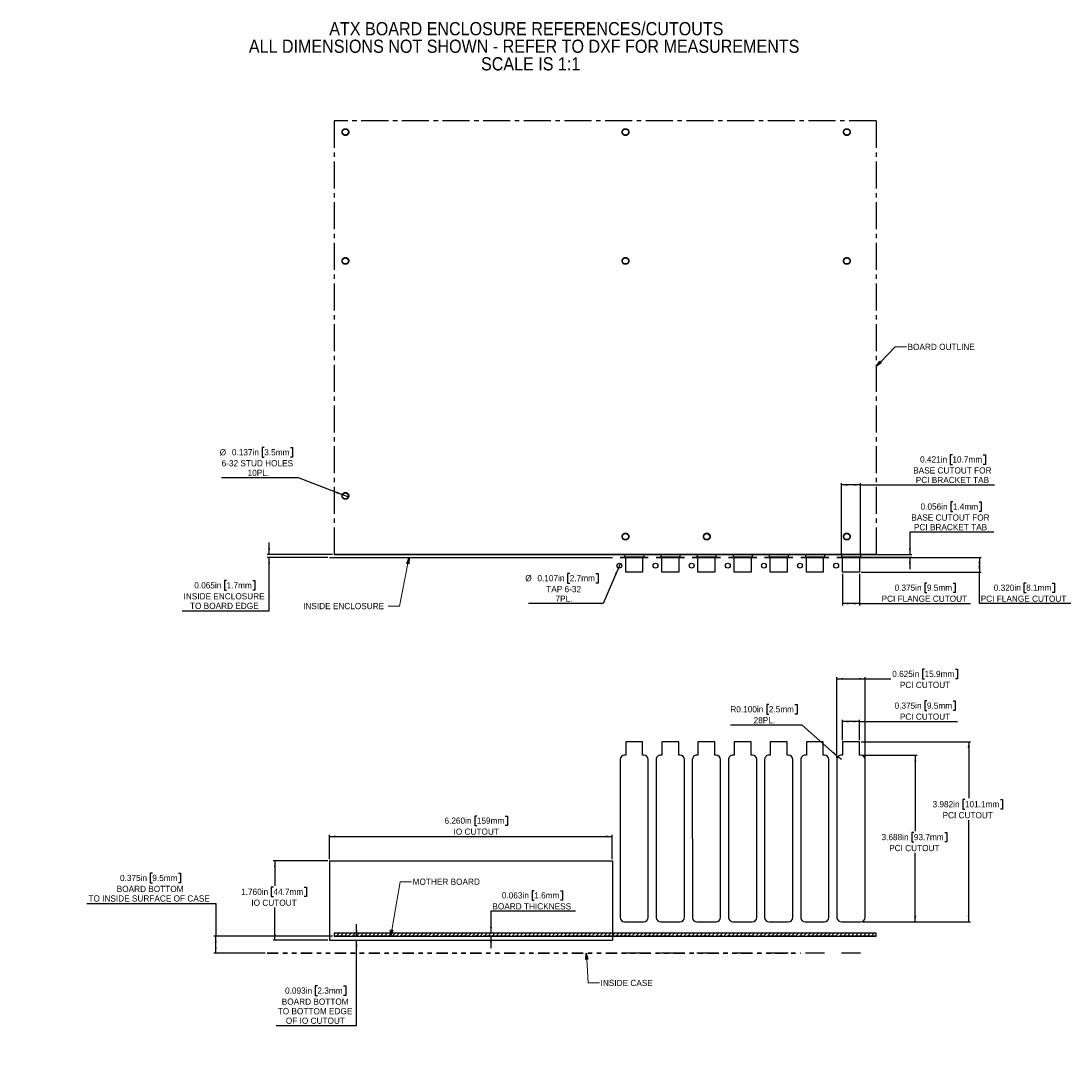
# Model space of a CAD drawing. Header units: inches. Extents: x 0 to 23.2, y 0 to 23.1.
import ezdxf

# ---------------------------------------------------------------- set-up
doc = ezdxf.new("R2010")
doc.units = ezdxf.units.IN
doc.header["$MEASUREMENT"] = 0
for name, pattern in [('SLD-Center', [0.75, 0.6, -0.05, 0.05, -0.05]), ('SLD-Phantom', [0.5, 0.25, -0.05, 0.05, -0.05, 0.05, -0.05]), ('SLD-Solid', [0])]:
    doc.linetypes.add(name, pattern=pattern)
doc.layers.add('LAYER0', color=179, linetype='SLD-Solid', lineweight=35)
doc.layers.add('SLD-0', color=179, linetype='SLD-Solid')
doc.styles.add('SLDTEXTSTYLE0', font='GOTHIC.TTF', dxfattribs={"width": 0.913})
doc.styles.add('SLDTEXTSTYLE1', font='ARIAL.TTF', dxfattribs={"width": 0.948})
doc.dimstyles.new('SLDDIMSTYLE0', dxfattribs={"dimtxt": 0.137795, "dimasz": 0.083333, "dimexe": 0, "dimexo": 0.0625, "dimgap": 0.034449, "dimtad": 0, "dimtih": 1, "dimtoh": 1, "dimdec": 3, "dimrnd": 1e-09, "dimzin": 12, "dimdsep": 46, "dimtxsty": 'SLDTEXTSTYLE1', "dimblk1": 'NONE', "dimblk2": 'NONE', "dimsah": 1, "dimcen": 0.09, "dimadec": 0, "dimazin": 3, "dimtfac": 1, "dimtdec": 3, "dimtofl": 0, "dimtmove": 0, "dimatfit": 3, "dimldrblk": 'NONE', "dimfxl": 1, "dimfrac": 2, "dimtolj": 1, "dimtzin": 12, "dimarcsym": 0})
doc.dimstyles.new('SLDDIMSTYLE1', dxfattribs={"dimtxt": 0.137795, "dimasz": 0.083333, "dimexe": 0, "dimexo": 0.0625, "dimgap": 0.034449, "dimtad": 0, "dimtih": 1, "dimtoh": 1, "dimdec": 3, "dimrnd": 1e-09, "dimzin": 12, "dimdsep": 46, "dimtxsty": 'SLDTEXTSTYLE1', "dimblk1": 'NONE', "dimblk2": 'NONE', "dimsah": 1, "dimcen": 0, "dimadec": 0, "dimazin": 3, "dimtfac": 1, "dimtdec": 3, "dimtmove": 0, "dimatfit": 3, "dimldrblk": 'NONE', "dimfxl": 1, "dimfrac": 2, "dimtolj": 1, "dimtzin": 12, "dimarcsym": 0})
doc.dimstyles.new('SLDDIMSTYLE2', dxfattribs={"dimtxt": 0.137795, "dimasz": 0.083333, "dimexe": 0, "dimexo": 0.0625, "dimgap": 0.034449, "dimtad": 0, "dimtih": 1, "dimtoh": 1, "dimdec": 3, "dimrnd": 1e-09, "dimzin": 4, "dimdsep": 46, "dimtxsty": 'SLDTEXTSTYLE1', "dimblk1": 'NONE', "dimblk2": 'NONE', "dimsah": 1, "dimcen": 0.09, "dimadec": 0, "dimazin": 1, "dimtfac": 1, "dimtdec": 3, "dimtofl": 0, "dimtmove": 0, "dimatfit": 3, "dimldrblk": 'NONE', "dimfxl": 1, "dimfrac": 2, "dimtolj": 1, "dimtzin": 12, "dimarcsym": 0})
doc.dimstyles.new('SLDDIMSTYLE3', dxfattribs={"dimtxt": 0.137795, "dimasz": 0.083333, "dimexe": 0, "dimexo": 0.0625, "dimgap": 0.034449, "dimtad": 0, "dimtih": 1, "dimtoh": 1, "dimdec": 3, "dimrnd": 1e-09, "dimzin": 4, "dimdsep": 46, "dimtxsty": 'SLDTEXTSTYLE1', "dimblk1": 'NONE', "dimblk2": 'NONE', "dimsah": 1, "dimcen": 0, "dimadec": 0, "dimazin": 1, "dimtfac": 1, "dimtdec": 3, "dimtofl": 0, "dimtmove": 0, "dimatfit": 3, "dimldrblk": 'NONE', "dimfxl": 1, "dimfrac": 2, "dimtolj": 1, "dimtzin": 12, "dimarcsym": 0})

# ---------------------------------------------------------------- blocks, each defined once
blk = doc.blocks.new('SW_NOTE_0_1')
at = {"layer": 'SLD-0', "color": 0, "insert": (4.311, 0.373), "char_height": 0.29167, "attachment_point": 2, "style": 'SLDTEXTSTYLE0'}
blk.add_mtext('ATX BOARD ENCLOSURE REFERENCES/CUTOUTS', dxfattribs=at)
blk = doc.blocks.new('SW_NOTE_0_2')
at = {"layer": 'SLD-0', "color": 0, "insert": (6.079, 0.373), "char_height": 0.29167, "attachment_point": 2, "style": 'SLDTEXTSTYLE0'}
blk.add_mtext('ALL DIMENSIONS NOT SHOWN - REFER TO DXF FOR MEASUREMENTS', dxfattribs=at)
blk = doc.blocks.new('SW_NOTE_0_3')
at = {"layer": 'SLD-0', "color": 0, "insert": (1.089, 0.373), "char_height": 0.29167, "attachment_point": 2, "style": 'SLDTEXTSTYLE0'}
blk.add_mtext('SCALE IS 1:1', dxfattribs=at)
blk = doc.blocks.new('SW_NOTE_0')
at = {"layer": 'SLD-0', "color": 7}
for name, p in [('SW_NOTE_0_1', (-0.069, -0.005)), ('SW_NOTE_0_2', (-1.886, -0.393)), ('SW_NOTE_0_3', (3.249, -0.782))]:
    blk.add_blockref(name, p, dxfattribs=at)
blk = doc.blocks.new('SW_HATCH_0')
at = {"color": 0, "linetype": 'SLD-Solid', "lineweight": 18}
for p, q in [((0, 0), (-0.025, -0.025)), ((0.088, 0), (0.026, -0.062)), ((0.177, 0), (0.114, -0.062)), ((0.265, 0), (0.203, -0.062)), ((0.354, 0), (0.291, -0.062)), ((0.442, 0), (0.379, -0.062)), ((0.53, 0), (0.468, -0.062)), ((0.619, 0), (0.556, -0.062)), ((0.707, 0), (0.645, -0.062)), ((0.795, 0), (0.733, -0.062)), ((0.884, 0), (0.821, -0.062)), ((0.972, 0), (0.91, -0.062)), ((1.061, 0), (0.998, -0.062)), ((1.149, 0), (1.087, -0.062)), ((1.237, 0), (1.175, -0.062)), ((1.326, 0), (1.263, -0.062)), ((1.414, 0), (1.352, -0.062)), ((1.503, 0), (1.44, -0.062)), ((1.591, 0), (1.528, -0.062)), ((1.679, 0), (1.617, -0.062)), ((1.768, 0), (1.705, -0.062)), ((1.856, 0), (1.794, -0.062)), ((1.945, 0), (1.882, -0.062)), ((2.033, 0), (1.97, -0.062)), ((2.121, 0), (2.059, -0.062)), ((2.21, 0), (2.147, -0.062)), ((2.298, 0), (2.236, -0.062)), ((2.386, 0), (2.324, -0.062)), ((2.475, 0), (2.412, -0.062)), ((2.563, 0), (2.501, -0.062)), ((2.652, 0), (2.589, -0.062)), ((2.74, 0), (2.678, -0.062)), ((2.828, 0), (2.766, -0.062)), ((2.917, 0), (2.854, -0.062)), ((3.005, 0), (2.943, -0.062)), ((3.094, 0), (3.031, -0.062)), ((3.182, 0), (3.119, -0.062)), ((3.27, 0), (3.208, -0.062)), ((3.359, 0), (3.296, -0.062)), ((3.447, 0), (3.385, -0.062)), ((3.536, 0), (3.473, -0.062)), ((3.624, 0), (3.561, -0.062)), ((3.712, 0), (3.65, -0.062)), ((3.801, 0), (3.738, -0.062)), ((3.889, 0), (3.827, -0.062)), ((3.977, 0), (3.915, -0.062)), ((4.066, 0), (4.003, -0.062)), ((4.154, 0), (4.092, -0.062)), ((4.243, 0), (4.18, -0.062)), ((4.331, 0), (4.269, -0.062)), ((4.419, 0), (4.357, -0.062)), ((4.508, 0), (4.445, -0.062)), ((4.596, 0), (4.534, -0.062)), ((4.685, 0), (4.622, -0.062)), ((4.773, 0), (4.71, -0.062)), ((4.861, 0), (4.799, -0.062)), ((4.95, 0), (4.887, -0.062)), ((5.038, 0), (4.976, -0.062)), ((5.127, 0), (5.064, -0.062)), ((5.215, 0), (5.152, -0.062)), ((5.303, 0), (5.241, -0.062)), ((5.392, 0), (5.329, -0.062)), ((5.48, 0), (5.418, -0.062)), ((5.568, 0), (5.506, -0.062)), ((5.657, 0), (5.594, -0.062)), ((5.745, 0), (5.683, -0.062)), ((5.834, 0), (5.771, -0.062)), ((5.922, 0), (5.86, -0.062)), ((6.01, 0), (5.948, -0.062)), ((6.099, 0), (6.036, -0.062)), ((6.187, 0), (6.125, -0.062)), ((6.275, 0), (6.213, -0.062)), ((6.364, 0), (6.301, -0.062)), ((6.452, 0), (6.39, -0.062)), ((6.541, 0), (6.478, -0.062)), ((6.629, 0), (6.567, -0.062)), ((6.717, 0), (6.655, -0.062)), ((6.806, 0), (6.743, -0.062)), ((6.894, 0), (6.832, -0.062)), ((6.983, 0), (6.92, -0.062)), ((7.071, 0), (7.009, -0.062)), ((7.159, 0), (7.097, -0.062)), ((7.248, 0), (7.185, -0.062)), ((7.336, 0), (7.274, -0.062)), ((7.425, 0), (7.362, -0.062)), ((7.513, 0), (7.451, -0.062)), ((7.601, 0), (7.539, -0.062)), ((7.69, 0), (7.627, -0.062)), ((7.778, 0), (7.716, -0.062)), ((7.866, 0), (7.804, -0.062)), ((7.955, 0), (7.892, -0.062)), ((8.043, 0), (7.981, -0.062)), ((8.132, 0), (8.069, -0.062)), ((8.22, 0), (8.158, -0.062)), ((8.308, 0), (8.246, -0.062)), ((8.397, 0), (8.334, -0.062)), ((8.485, 0), (8.423, -0.062)), ((8.574, 0), (8.511, -0.062)), ((8.662, 0), (8.6, -0.062)), ((8.75, 0), (8.688, -0.062)), ((8.839, 0), (8.776, -0.062)), ((8.927, 0), (8.865, -0.062)), ((9.016, 0), (8.953, -0.062)), ((9.104, 0), (9.041, -0.062)), ((9.192, 0), (9.13, -0.062)), ((9.281, 0), (9.218, -0.062)), ((9.369, 0), (9.307, -0.062)), ((9.457, 0), (9.395, -0.062)), ((9.546, 0), (9.483, -0.062)), ((9.634, 0), (9.572, -0.062)), ((9.723, 0), (9.66, -0.062)), ((9.811, 0), (9.749, -0.062)), ((9.899, 0), (9.837, -0.062)), ((9.988, 0), (9.925, -0.062)), ((10.076, 0), (10.014, -0.062)), ((10.165, 0), (10.102, -0.062)), ((10.253, 0), (10.191, -0.062)), ((10.341, 0), (10.279, -0.062)), ((10.43, 0), (10.367, -0.062)), ((10.518, 0), (10.456, -0.062)), ((10.607, 0), (10.544, -0.062)), ((10.695, 0), (10.632, -0.062)), ((10.783, 0), (10.721, -0.062)), ((10.872, 0), (10.809, -0.062)), ((10.96, 0), (10.898, -0.062)), ((11.048, 0), (10.986, -0.062)), ((11.137, 0), (11.074, -0.062)), ((11.225, 0), (11.163, -0.062)), ((11.314, 0), (11.251, -0.062)), ((11.402, 0), (11.34, -0.062)), ((11.49, 0), (11.428, -0.062)), ((11.579, 0), (11.516, -0.062)), ((11.667, 0), (11.605, -0.062)), ((11.756, 0), (11.693, -0.062)), ((11.844, 0), (11.782, -0.062)), ((11.932, 0), (11.87, -0.062)), ((11.975, -0.046), (11.958, -0.062))]:
    blk.add_line(p, q, dxfattribs=at)
blk = doc.blocks.new('_D')
at = {"layer": 'SLD-0', "color": 7}
for p, q in [((5.493, 11.272), (5.493, 11.537)), ((6.893, 11.272), (5.453, 11.272)), ((6.792, 11.207), (5.453, 11.207)), ((5.493, 10.03), (5.493, 11.207)), ((4.551, 10.696), (4.504, 10.696)), ((4.504, 10.696), (4.504, 10.484)), ((5.13, 10.696), (5.177, 10.696)), ((5.177, 10.696), (5.177, 10.484)), ((4.504, 10.484), (4.551, 10.484)), ((5.177, 10.484), (5.13, 10.484)), ((3.568, 10.03), (5.493, 10.03))]:
    blk.add_line(p, q, dxfattribs=at)
for points in [[(5.493, 11.272), (5.514, 11.41), (5.471, 11.41)], [(5.493, 11.207), (5.471, 11.07), (5.514, 11.07)]]:
    blk.add_solid(points, dxfattribs=at)
at = {"layer": 'SLD-0', "color": 7, "char_height": 0.1378, "attachment_point": 1, "style": 'SLDTEXTSTYLE1'}
for s, insert in [('0.065in', (3.836, 10.662)), ('1.7mm', (4.551, 10.662)), ('INSIDE ENCLOSURE', (3.599, 10.419)), ('TO BOARD EDGE', (3.741, 10.207))]:
    blk.add_mtext(s, dxfattribs=dict(at, insert=insert))
blk = doc.blocks.new('_None')
blk = doc.blocks.new('_D_1')
at = {"layer": 'SLD-0', "color": 7}
for p, q in [((5.385, 13.64), (5.337, 13.64)), ((5.337, 13.64), (5.337, 13.428)), ((5.963, 13.64), (6.011, 13.64)), ((6.011, 13.64), (6.011, 13.428)), ((5.337, 13.428), (5.385, 13.428)), ((6.011, 13.428), (5.963, 13.428)), ((6.146, 12.974), (4.442, 12.974)), ((7.118, 12.597), (6.146, 12.974)), ((7.246, 12.548), (7.118, 12.597))]:
    blk.add_line(p, q, dxfattribs=at)
blk.add_solid([(7.118, 12.597), (6.998, 12.667), (6.982, 12.627)], dxfattribs=at)
at = {"layer": 'SLD-0', "color": 7, "char_height": 0.1378, "attachment_point": 1, "style": 'SLDTEXTSTYLE1'}
for s, insert in [('%%c', (4.399, 13.606)), ('0.137in', (4.669, 13.606)), ('3.5mm', (5.385, 13.606)), ('6-32 STUD HOLES', (4.442, 13.363)), ('10PL.', (5.016, 13.152))]:
    blk.add_mtext(s, dxfattribs=dict(at, insert=insert))
blk = doc.blocks.new('_D_2')
at = {"layer": 'SLD-0', "color": 7}
for p, q in [((13.226, 10.978), (12.885, 10.189)), ((13.268, 11.076), (13.226, 10.978)), ((12.149, 10.855), (12.102, 10.855)), ((12.102, 10.855), (12.102, 10.643)), ((12.728, 10.855), (12.775, 10.855)), ((12.775, 10.855), (12.775, 10.643)), ((12.102, 10.643), (12.149, 10.643)), ((12.775, 10.643), (12.728, 10.643)), ((12.885, 10.189), (11.233, 10.189))]:
    blk.add_line(p, q, dxfattribs=at)
blk.add_solid([(13.226, 10.978), (13.152, 10.86), (13.191, 10.844)], dxfattribs=at)
at = {"layer": 'SLD-0', "color": 7, "char_height": 0.1378, "attachment_point": 1, "style": 'SLDTEXTSTYLE1'}
for s, insert in [('%%c', (11.164, 10.821)), ('0.107in', (11.433, 10.821)), ('2.7mm', (12.149, 10.821)), ('TAP 6-32', (11.628, 10.578)), ('7PL.', (11.833, 10.366))]:
    blk.add_mtext(s, dxfattribs=dict(at, insert=insert))
blk = doc.blocks.new('_D_3')
at = {"layer": 'SLD-0', "color": 7}
for p, q in [((18.187, 10.848), (18.187, 10.149)), ((18.562, 10.848), (18.562, 10.149)), ((20.056, 10.643), (20.009, 10.643)), ((20.009, 10.643), (20.009, 10.432)), ((20.634, 10.643), (20.682, 10.643)), ((20.682, 10.643), (20.682, 10.432)), ((20.009, 10.432), (20.056, 10.432)), ((20.682, 10.432), (20.634, 10.432)), ((18.562, 10.189), (18.187, 10.189)), ((18.562, 10.189), (21.018, 10.189))]:
    blk.add_line(p, q, dxfattribs=at)
for points in [[(18.187, 10.189), (18.325, 10.168), (18.325, 10.21)], [(18.562, 10.189), (18.424, 10.21), (18.424, 10.168)]]:
    blk.add_solid(points, dxfattribs=at)
at = {"layer": 'SLD-0', "color": 7, "char_height": 0.1378, "attachment_point": 1, "style": 'SLDTEXTSTYLE1'}
for s, insert in [('0.375in', (19.34, 10.609)), ('9.5mm', (20.056, 10.609)), ('PCI FLANGE CUTOUT', (19.051, 10.366))]:
    blk.add_mtext(s, dxfattribs=dict(at, insert=insert))
blk = doc.blocks.new('_D_4')
at = {"layer": 'SLD-0', "color": 7}
for p, q in [((18.601, 11.207), (21.255, 11.207)), ((21.216, 11.207), (21.216, 10.887)), ((18.601, 10.887), (21.255, 10.887)), ((21.216, 10.189), (21.216, 10.887)), ((22.252, 10.643), (22.204, 10.643)), ((22.204, 10.643), (22.204, 10.432)), ((22.83, 10.643), (22.878, 10.643)), ((22.878, 10.643), (22.878, 10.432)), ((22.204, 10.432), (22.252, 10.432)), ((22.878, 10.432), (22.83, 10.432)), ((23.245, 10.189), (21.216, 10.189))]:
    blk.add_line(p, q, dxfattribs=at)
for points in [[(21.216, 11.207), (21.195, 11.07), (21.237, 11.07)], [(21.216, 10.887), (21.237, 11.025), (21.195, 11.025)]]:
    blk.add_solid(points, dxfattribs=at)
at = {"layer": 'SLD-0', "color": 7, "char_height": 0.1378, "attachment_point": 1, "style": 'SLDTEXTSTYLE1'}
for s, insert in [('0.320in', (21.536, 10.609)), ('8.1mm', (22.252, 10.609)), ('PCI FLANGE CUTOUT', (21.247, 10.366))]:
    blk.add_mtext(s, dxfattribs=dict(at, insert=insert))
blk = doc.blocks.new('_D_5')
at = {"layer": 'SLD-0', "color": 7}
for p, q in [((20.619, 13.482), (20.572, 13.482)), ((20.572, 13.482), (20.572, 13.27)), ((20.572, 13.27), (20.619, 13.27)), ((21.303, 13.482), (21.351, 13.482)), ((21.351, 13.27), (21.303, 13.27)), ((21.351, 13.482), (21.351, 13.27)), ((18.164, 11.257), (18.164, 12.855)), ((18.585, 12.816), (18.164, 12.816)), ((18.585, 11.257), (18.585, 12.855)), ((18.585, 12.816), (21.55, 12.816))]:
    blk.add_line(p, q, dxfattribs=at)
for points in [[(18.164, 12.816), (18.302, 12.794), (18.302, 12.837)], [(18.585, 12.816), (18.447, 12.837), (18.447, 12.794)]]:
    blk.add_solid(points, dxfattribs=at)
at = {"layer": 'SLD-0', "color": 7, "char_height": 0.1378, "attachment_point": 1, "style": 'SLDTEXTSTYLE1'}
for s, insert in [('0.421in', (19.904, 13.448)), ('10.7mm', (20.619, 13.448)), ('BASE CUTOUT FOR', (19.752, 13.205)), ('PCI BRACKET TAB', (19.809, 12.993))]:
    blk.add_mtext(s, dxfattribs=dict(at, insert=insert))
blk = doc.blocks.new('_D_6')
at = {"layer": 'SLD-0', "color": 7}
for p, q in [((20.631, 12.438), (20.583, 12.438)), ((20.583, 12.438), (20.583, 12.227)), ((21.209, 12.438), (21.256, 12.438)), ((21.256, 12.438), (21.256, 12.227)), ((20.583, 12.227), (20.631, 12.227)), ((21.256, 12.227), (21.209, 12.227)), ((21.54, 11.772), (19.679, 11.772)), ((19.679, 11.772), (19.679, 11.273)), ((18.624, 11.273), (19.718, 11.273)), ((18.624, 11.217), (19.718, 11.217)), ((19.679, 11.217), (19.679, 10.952))]:
    blk.add_line(p, q, dxfattribs=at)
for points in [[(19.679, 11.273), (19.7, 11.411), (19.657, 11.411)], [(19.679, 11.217), (19.657, 11.08), (19.7, 11.08)]]:
    blk.add_solid(points, dxfattribs=at)
at = {"layer": 'SLD-0', "color": 7, "char_height": 0.1378, "attachment_point": 1, "style": 'SLDTEXTSTYLE1'}
for s, insert in [('0.056in', (19.915, 12.404)), ('1.4mm', (20.631, 12.404)), ('BASE CUTOUT FOR', (19.71, 12.161)), ('PCI BRACKET TAB', (19.768, 11.95))]:
    blk.add_mtext(s, dxfattribs=dict(at, insert=insert))
blk = doc.blocks.new('_D_7')
at = {"layer": 'SLD-0', "color": 7}
for p, q in [((2.908, 4.22), (2.86, 4.22)), ((2.86, 4.22), (2.86, 4.009)), ((3.486, 4.22), (3.533, 4.22)), ((3.533, 4.22), (3.533, 4.009)), ((2.86, 4.009), (2.908, 4.009)), ((3.533, 4.009), (3.486, 4.009)), ((1.461, 3.554), (4.312, 3.554)), ((4.312, 3.554), (4.312, 2.829)), ((6.893, 2.829), (4.272, 2.829)), ((4.312, 2.454), (4.312, 2.829)), ((5.408, 2.454), (4.272, 2.454))]:
    blk.add_line(p, q, dxfattribs=at)
for points in [[(4.312, 2.829), (4.29, 2.691), (4.333, 2.691)], [(4.312, 2.454), (4.333, 2.592), (4.29, 2.592)]]:
    blk.add_solid(points, dxfattribs=at)
at = {"layer": 'SLD-0', "color": 7, "char_height": 0.1378, "attachment_point": 1, "style": 'SLDTEXTSTYLE1'}
for s, insert in [('0.375in', (2.192, 4.186)), ('9.5mm', (2.908, 4.186)), ('TO INSIDE SURFACE OF CASE', (1.493, 3.732)), ('BOARD BOTTOM', (2.119, 3.943))]:
    blk.add_mtext(s, dxfattribs=dict(at, insert=insert))
blk = doc.blocks.new('_D_8')
at = {"layer": 'SLD-0', "color": 7}
for p, q in [((7.429, 2.829), (7.429, 3.094)), ((7.429, 0.849), (7.429, 2.737)), ((6.562, 1.726), (6.515, 1.726)), ((6.515, 1.726), (6.515, 1.515)), ((7.14, 1.726), (7.188, 1.726)), ((7.188, 1.726), (7.188, 1.515)), ((6.515, 1.515), (6.562, 1.515)), ((7.188, 1.515), (7.14, 1.515)), ((5.652, 0.849), (7.429, 0.849))]:
    blk.add_line(p, q, dxfattribs=at)
for points in [[(7.429, 2.829), (7.45, 2.967), (7.408, 2.967)], [(7.429, 2.737), (7.408, 2.599), (7.45, 2.599)]]:
    blk.add_solid(points, dxfattribs=at)
at = {"layer": 'SLD-0', "color": 7, "char_height": 0.1378, "attachment_point": 1, "style": 'SLDTEXTSTYLE1'}
for s, insert in [('0.093in', (5.846, 1.693)), ('2.3mm', (6.562, 1.693)), ('BOARD BOTTOM', (5.773, 1.449)), ('TO BOTTOM EDGE', (5.684, 1.238)), ('OF IO CUTOUT', (5.863, 1.027))]:
    blk.add_mtext(s, dxfattribs=dict(at, insert=insert))
blk = doc.blocks.new('_D_9')
at = {"layer": 'SLD-0', "color": 7}
for p, q in [((11.361, 3.835), (11.314, 3.835)), ((11.314, 3.835), (11.314, 3.624)), ((11.94, 3.835), (11.987, 3.835)), ((11.987, 3.835), (11.987, 3.624)), ((11.314, 3.624), (11.361, 3.624)), ((11.987, 3.624), (11.94, 3.624)), ((12.276, 3.38), (10.404, 3.38)), ((10.404, 3.38), (10.404, 2.892)), ((10.404, 2.829), (10.404, 2.564))]:
    blk.add_line(p, q, dxfattribs=at)
for points in [[(10.404, 2.892), (10.425, 3.03), (10.383, 3.03)], [(10.404, 2.829), (10.383, 2.691), (10.425, 2.691)]]:
    blk.add_solid(points, dxfattribs=at)
at = {"layer": 'SLD-0', "color": 7, "char_height": 0.1378, "attachment_point": 1, "style": 'SLDTEXTSTYLE1'}
for s, insert in [('0.063in', (10.645, 3.801)), ('1.6mm', (11.361, 3.801)), ('BOARD THICKNESS', (10.435, 3.558))]:
    blk.add_mtext(s, dxfattribs=dict(at, insert=insert))
blk = doc.blocks.new('_D_10')
at = {"layer": 'SLD-0', "color": 7}
for p, q in [((6.792, 4.497), (5.581, 4.497)), ((5.62, 4.497), (5.62, 3.946)), ((5.589, 3.914), (5.541, 3.914)), ((5.541, 3.914), (5.541, 3.703)), ((6.272, 3.914), (6.32, 3.914)), ((6.32, 3.914), (6.32, 3.703)), ((5.541, 3.703), (5.589, 3.703)), ((6.32, 3.703), (6.272, 3.703)), ((5.62, 2.737), (5.62, 3.46)), ((6.792, 2.737), (5.581, 2.737))]:
    blk.add_line(p, q, dxfattribs=at)
for points in [[(5.62, 4.497), (5.599, 4.359), (5.641, 4.359)], [(5.62, 2.737), (5.641, 2.875), (5.599, 2.875)]]:
    blk.add_solid(points, dxfattribs=at)
at = {"layer": 'SLD-0', "color": 7, "char_height": 0.1378, "attachment_point": 1, "style": 'SLDTEXTSTYLE1'}
for s, insert in [('1.760in', (4.873, 3.88)), ('44.7mm', (5.589, 3.88)), ('IO CUTOUT', (5.1, 3.637))]:
    blk.add_mtext(s, dxfattribs=dict(at, insert=insert))
blk = doc.blocks.new('_D_11')
at = {"layer": 'SLD-0', "color": 7}
for p, q in [((10.091, 5.488), (10.044, 5.488)), ((10.044, 5.488), (10.044, 5.277)), ((10.722, 5.488), (10.77, 5.488)), ((10.77, 5.488), (10.77, 5.277)), ((10.044, 5.277), (10.091, 5.277)), ((10.77, 5.277), (10.722, 5.277)), ((6.831, 4.536), (6.831, 5.073)), ((6.831, 5.034), (13.091, 5.034)), ((13.091, 4.536), (13.091, 5.073))]:
    blk.add_line(p, q, dxfattribs=at)
for points in [[(6.831, 5.034), (6.969, 5.013), (6.969, 5.055)], [(13.091, 5.034), (12.953, 5.055), (12.953, 5.013)]]:
    blk.add_solid(points, dxfattribs=at)
at = {"layer": 'SLD-0', "color": 7, "char_height": 0.1378, "attachment_point": 1, "style": 'SLDTEXTSTYLE1'}
for s, insert in [('6.260in', (9.375, 5.454)), ('159mm', (10.091, 5.454)), ('IO CUTOUT', (9.576, 5.211))]:
    blk.add_mtext(s, dxfattribs=dict(at, insert=insert))
blk = doc.blocks.new('_D_12')
at = {"layer": 'SLD-0', "color": 7}
for p, q in [((16.556, 7.954), (16.509, 7.954)), ((16.509, 7.954), (16.509, 7.742)), ((17.135, 7.954), (17.182, 7.954)), ((17.182, 7.954), (17.182, 7.742)), ((16.509, 7.742), (16.556, 7.742)), ((17.182, 7.742), (17.135, 7.742)), ((17.292, 7.499), (15.704, 7.499)), ((18.087, 6.801), (17.292, 7.499)), ((18.162, 6.735), (18.087, 6.801))]:
    blk.add_line(p, q, dxfattribs=at)
blk.add_solid([(18.087, 6.801), (17.997, 6.908), (17.969, 6.876)], dxfattribs=at)
at = {"layer": 'SLD-0', "color": 7, "char_height": 0.1378, "attachment_point": 1, "style": 'SLDTEXTSTYLE1'}
for s, insert in [('R0.100in', (15.704, 7.92)), ('2.5mm', (16.556, 7.92)), ('28PL.', (16.219, 7.677))]:
    blk.add_mtext(s, dxfattribs=dict(at, insert=insert))
blk = doc.blocks.new('_D_13')
at = {"layer": 'SLD-0', "color": 7}
for p, q in [((20.056, 8.033), (20.009, 8.033)), ((20.009, 8.033), (20.009, 7.821)), ((20.634, 8.033), (20.682, 8.033)), ((20.682, 8.033), (20.682, 7.821)), ((20.009, 7.821), (20.056, 7.821)), ((20.682, 7.821), (20.634, 7.821)), ((18.187, 7.168), (18.187, 7.618)), ((18.562, 7.578), (18.187, 7.578)), ((18.562, 7.168), (18.562, 7.618)), ((18.562, 7.578), (20.729, 7.578))]:
    blk.add_line(p, q, dxfattribs=at)
for points in [[(18.187, 7.578), (18.325, 7.557), (18.325, 7.6)], [(18.562, 7.578), (18.424, 7.6), (18.424, 7.557)]]:
    blk.add_solid(points, dxfattribs=at)
at = {"layer": 'SLD-0', "color": 7, "char_height": 0.1378, "attachment_point": 1, "style": 'SLDTEXTSTYLE1'}
for s, insert in [('0.375in', (19.34, 7.999)), ('9.5mm', (20.056, 7.999)), ('PCI CUTOUT', (19.456, 7.756))]:
    blk.add_mtext(s, dxfattribs=dict(at, insert=insert))
blk = doc.blocks.new('_D_14')
at = {"layer": 'SLD-0', "color": 7}
for p, q in [((18.626, 6.835), (19.838, 6.835)), ((19.798, 6.835), (19.798, 5.156)), ((19.767, 5.124), (19.72, 5.124)), ((19.72, 5.124), (19.72, 4.913)), ((20.451, 5.124), (20.498, 5.124)), ((20.498, 5.124), (20.498, 4.913)), ((19.72, 4.913), (19.767, 4.913)), ((20.498, 4.913), (20.451, 4.913)), ((19.798, 3.147), (19.798, 4.67)), ((18.626, 3.147), (19.838, 3.147))]:
    blk.add_line(p, q, dxfattribs=at)
for points in [[(19.798, 6.835), (19.777, 6.697), (19.82, 6.697)], [(19.798, 3.147), (19.82, 3.285), (19.777, 3.285)]]:
    blk.add_solid(points, dxfattribs=at)
at = {"layer": 'SLD-0', "color": 7, "char_height": 0.1378, "attachment_point": 1, "style": 'SLDTEXTSTYLE1'}
for s, insert in [('3.688in', (19.051, 5.091)), ('93.7mm', (19.767, 5.091)), ('PCI CUTOUT', (19.22, 4.848))]:
    blk.add_mtext(s, dxfattribs=dict(at, insert=insert))
blk = doc.blocks.new('_D_15')
at = {"layer": 'SLD-0', "color": 7}
for p, q in [((18.601, 7.129), (21.019, 7.129)), ((20.98, 7.129), (20.98, 5.883)), ((20.896, 5.852), (20.848, 5.852)), ((20.848, 5.852), (20.848, 5.64)), ((21.685, 5.852), (21.732, 5.852)), ((21.732, 5.852), (21.732, 5.64)), ((20.848, 5.64), (20.896, 5.64)), ((21.732, 5.64), (21.685, 5.64)), ((20.98, 3.147), (20.98, 5.397)), ((18.626, 3.147), (21.019, 3.147))]:
    blk.add_line(p, q, dxfattribs=at)
for points in [[(20.98, 7.129), (20.958, 6.991), (21.001, 6.991)], [(20.98, 3.147), (21.001, 3.285), (20.958, 3.285)]]:
    blk.add_solid(points, dxfattribs=at)
at = {"layer": 'SLD-0', "color": 7, "char_height": 0.1378, "attachment_point": 1, "style": 'SLDTEXTSTYLE1'}
for s, insert in [('3.982in', (20.18, 5.818)), ('101.1mm', (20.896, 5.818)), ('PCI CUTOUT', (20.401, 5.575))]:
    blk.add_mtext(s, dxfattribs=dict(at, insert=insert))
blk = doc.blocks.new('_D_16')
at = {"layer": 'SLD-0', "color": 7}
for p, q in [((20.003, 8.735), (19.956, 8.735)), ((19.956, 8.735), (19.956, 8.523)), ((20.687, 8.735), (20.734, 8.735)), ((20.734, 8.735), (20.734, 8.523)), ((18.062, 6.774), (18.062, 8.562)), ((18.062, 8.523), (18.687, 8.523)), ((18.687, 6.774), (18.687, 8.562)), ((18.687, 8.523), (19.256, 8.523)), ((19.956, 8.523), (20.003, 8.523)), ((20.734, 8.523), (20.687, 8.523))]:
    blk.add_line(p, q, dxfattribs=at)
for points in [[(18.062, 8.523), (18.199, 8.502), (18.199, 8.544)], [(18.687, 8.523), (18.549, 8.544), (18.549, 8.502)]]:
    blk.add_solid(points, dxfattribs=at)
at = {"layer": 'SLD-0', "color": 7, "char_height": 0.1378, "attachment_point": 1, "style": 'SLDTEXTSTYLE1'}
for s, insert in [('0.625in', (19.287, 8.701)), ('15.9mm', (20.003, 8.701)), ('PCI CUTOUT', (19.456, 8.458))]:
    blk.add_mtext(s, dxfattribs=dict(at, insert=insert))

msp = doc.modelspace()

# ---------------------------------------------------------------- hatches: boundary and pattern name
at = {"linetype": 'Continuous'}
for points in [[(19.012, 15.5497), (19.0449, 15.5176), (18.9323, 15.435)], [(8.5872, 11.0677), (8.5422, 11.0767), (8.5917, 11.2073)], [(8.1837, 2.9689), (8.2289, 2.9608), (8.182, 2.8292)], [(12.5474, 2.3182), (12.5016, 2.3152), (12.5154, 2.4542)]]:
    msp.add_hatch(color=7, dxfattribs=at).paths.add_polyline_path(points, flags=0)

# ---------------------------------------------------------------- linework, layer by layer
at = {"layer": 'LAYER0', "linetype": 'SLD-Phantom'}
msp.add_line((5.4469, 2.4542), (17.2543, 2.4542), dxfattribs=at)
at = {"layer": 'SLD-0', "color": 7, "linetype": 'SLD-Center'}
for p, q in [((18.9323, 20.8723), (6.9323, 20.8723)), ((6.9323, 20.8723), (6.9323, 11.2723)), ((18.9323, 20.8723), (18.9323, 11.2723)), ((18.9323, 11.2723), (6.9323, 11.2723)), ((18.9323, 2.8292), (6.9323, 2.8292)), ((18.9323, 2.8292), (6.9323, 2.8292)), ((7.2569, 2.8292), (7.1076, 2.8292)), ((7.2569, 2.8292), (7.1076, 2.8292)), ((7.2569, 2.8292), (7.1076, 2.8292)), ((13.4569, 2.8292), (13.3076, 2.8292)), ((13.4569, 2.8292), (13.3076, 2.8292)), ((13.4569, 2.8292), (13.3076, 2.8292)), ((15.2569, 2.8292), (15.1076, 2.8292)), ((18.3569, 2.8292), (18.2076, 2.8292)), ((18.3569, 2.8292), (18.2076, 2.8292)), ((18.3569, 2.8292), (18.2076, 2.8292))]:
    msp.add_line(p, q, dxfattribs=at)
at = {"layer": 'SLD-0', "color": 7, "linetype": 'SLD-Solid', "lineweight": 18}
for p, q in [((19.0285, 15.5337), (19.3534, 15.867)), ((19.3534, 15.867), (19.6034, 15.867)), ((8.5647, 11.0722), (8.3767, 10.1314)), ((8.3767, 10.1314), (8.1267, 10.1314)), ((8.2063, 2.9648), (8.3977, 4.032)), ((8.3977, 4.032), (8.6477, 4.032)), ((12.5245, 2.3167), (12.5586, 1.7977)), ((12.5586, 1.7977), (12.8086, 1.7977))]:
    msp.add_line(p, q, dxfattribs=at)
at = {"layer": 'SLD-0'}
for p, q in [((18.9323, 15.435), (19.012, 15.5497)), ((19.0449, 15.5176), (18.9323, 15.435)), ((19.012, 15.5497), (19.0449, 15.5176)), ((8.5422, 11.0767), (8.5917, 11.2073)), ((8.5917, 11.2073), (8.5872, 11.0677)), ((8.5872, 11.0677), (8.5422, 11.0767)), ((13.1323, 2.8917), (6.9323, 2.8917)), ((6.9323, 2.8917), (6.9323, 2.8292)), ((6.9323, 2.8292), (18.9323, 2.8292)), ((8.182, 2.8292), (8.1837, 2.9689)), ((8.2289, 2.9608), (8.182, 2.8292)), ((8.1837, 2.9689), (8.2289, 2.9608)), ((13.1323, 2.8916), (13.1323, 2.8917)), ((18.9323, 2.8916), (13.1323, 2.8916)), ((18.9323, 2.8292), (18.9323, 2.8916)), ((12.5016, 2.3152), (12.5154, 2.4542)), ((12.5154, 2.4542), (12.5474, 2.3182)), ((12.5474, 2.3182), (12.5016, 2.3152))]:
    msp.add_line(p, q, dxfattribs=at)
at = {"layer": 'SLD-0', "color": 7, "linetype": 'SLD-Solid'}
for p, q in [((6.8312, 11.2073), (13.0912, 11.2073)), ((6.8312, 11.2073), (13.0912, 11.2073)), ((13.1323, 11.2723), (6.9323, 11.2723)), ((6.9323, 11.2723), (18.9323, 11.2723)), ((18.9323, 11.2723), (13.1323, 11.2723)), ((13.3621, 11.2073), (13.2621, 11.2073)), ((13.2621, 11.2073), (13.3621, 11.2073)), ((13.3871, 11.2073), (13.3621, 11.2073)), ((13.3621, 11.2073), (13.7871, 11.2073)), ((13.7851, 11.2733), (13.3641, 11.2733)), ((13.3641, 11.2733), (13.3641, 11.2173)), ((13.7851, 11.2173), (13.3641, 11.2173)), ((13.7621, 11.2073), (13.3871, 11.2073)), ((13.3871, 11.2073), (13.7621, 11.2073)), ((13.3871, 10.8873), (13.3871, 11.2073)), ((13.7871, 11.2073), (13.7621, 11.2073)), ((13.7621, 11.2073), (13.7621, 10.8873)), ((13.7851, 11.2733), (13.7851, 11.2173)), ((13.7871, 11.2073), (13.8871, 11.2073)), ((13.8871, 11.2073), (13.7871, 11.2073)), ((14.1621, 11.2073), (14.0621, 11.2073)), ((14.0621, 11.2073), (14.0629, 11.2073)), ((14.0629, 11.2073), (14.1621, 11.2073)), ((14.1871, 11.2073), (14.1621, 11.2073)), ((14.1621, 11.2073), (14.5871, 11.2073)), ((14.5851, 11.2733), (14.1641, 11.2733)), ((14.1641, 11.2733), (14.1641, 11.2173)), ((14.5851, 11.2173), (14.1641, 11.2173)), ((14.5621, 11.2073), (14.1871, 11.2073)), ((14.1871, 11.2073), (14.5621, 11.2073)), ((14.1871, 10.8873), (14.1871, 11.2073)), ((14.5871, 11.2073), (14.5621, 11.2073)), ((14.5621, 11.2073), (14.5621, 10.8873)), ((14.5851, 11.2733), (14.5851, 11.2173)), ((14.5871, 11.2073), (14.6871, 11.2073)), ((14.6871, 11.2073), (14.5871, 11.2073)), ((14.9621, 11.2073), (14.8621, 11.2073)), ((14.8621, 11.2073), (14.8629, 11.2073)), ((14.8629, 11.2073), (14.9621, 11.2073)), ((14.9871, 11.2073), (14.9621, 11.2073)), ((14.9621, 11.2073), (15.3871, 11.2073)), ((15.3851, 11.2733), (14.9641, 11.2733)), ((14.9641, 11.2733), (14.9641, 11.2173)), ((15.3851, 11.2173), (14.9641, 11.2173)), ((15.3621, 11.2073), (14.9871, 11.2073)), ((14.9871, 11.2073), (15.3621, 11.2073)), ((14.9871, 10.8873), (14.9871, 11.2073)), ((15.3871, 11.2073), (15.3621, 11.2073)), ((15.3621, 11.2073), (15.3621, 10.8873)), ((15.3851, 11.2733), (15.3851, 11.2173)), ((15.3871, 11.2073), (15.4871, 11.2073)), ((15.4871, 11.2073), (15.3871, 11.2073)), ((15.7621, 11.2073), (15.6621, 11.2073)), ((15.6621, 11.2073), (15.6629, 11.2073)), ((15.6629, 11.2073), (15.7621, 11.2073)), ((15.7871, 11.2073), (15.7621, 11.2073)), ((15.7621, 11.2073), (16.1871, 11.2073)), ((16.1851, 11.2733), (15.7641, 11.2733)), ((15.7641, 11.2733), (15.7641, 11.2173)), ((16.1851, 11.2173), (15.7641, 11.2173)), ((16.1621, 11.2073), (15.7871, 11.2073)), ((15.7871, 11.2073), (16.1621, 11.2073)), ((15.7871, 10.8873), (15.7871, 11.2073)), ((16.1871, 11.2073), (16.1621, 11.2073)), ((16.1621, 11.2073), (16.1621, 10.8873)), ((16.1851, 11.2733), (16.1851, 11.2173)), ((16.1871, 11.2073), (16.2871, 11.2073)), ((16.2871, 11.2073), (16.1871, 11.2073)), ((16.5621, 11.2073), (16.4621, 11.2073)), ((16.4621, 11.2073), (16.4629, 11.2073)), ((16.4629, 11.2073), (16.5621, 11.2073)), ((16.5871, 11.2073), (16.5621, 11.2073)), ((16.5621, 11.2073), (16.9871, 11.2073)), ((16.9851, 11.2733), (16.5641, 11.2733)), ((16.5641, 11.2733), (16.5641, 11.2173)), ((16.9851, 11.2173), (16.5641, 11.2173)), ((16.9621, 11.2073), (16.5871, 11.2073)), ((16.5871, 11.2073), (16.9621, 11.2073)), ((16.5871, 10.8873), (16.5871, 11.2073)), ((16.9871, 11.2073), (16.9621, 11.2073)), ((16.9621, 11.2073), (16.9621, 10.8873)), ((16.9851, 11.2733), (16.9851, 11.2173)), ((16.9871, 11.2073), (17.0871, 11.2073)), ((17.0871, 11.2073), (16.9871, 11.2073)), ((17.3621, 11.2073), (17.2621, 11.2073)), ((17.2621, 11.2073), (17.2629, 11.2073)), ((17.2629, 11.2073), (17.3621, 11.2073)), ((17.3871, 11.2073), (17.3621, 11.2073)), ((17.3621, 11.2073), (17.7871, 11.2073)), ((17.7851, 11.2733), (17.3641, 11.2733)), ((17.3641, 11.2733), (17.3641, 11.2173)), ((17.7851, 11.2173), (17.3641, 11.2173)), ((17.7621, 11.2073), (17.3871, 11.2073)), ((17.3871, 11.2073), (17.7621, 11.2073)), ((17.3871, 10.8873), (17.3871, 11.2073)), ((17.7871, 11.2073), (17.7621, 11.2073)), ((17.7621, 11.2073), (17.7621, 10.8873)), ((17.7851, 11.2733), (17.7851, 11.2173)), ((17.7871, 11.2073), (17.8871, 11.2073)), ((17.8871, 11.2073), (17.7871, 11.2073)), ((18.1621, 11.2073), (18.0621, 11.2073)), ((18.0621, 11.2073), (18.0629, 11.2073)), ((18.0629, 11.2073), (18.1621, 11.2073)), ((18.1871, 11.2073), (18.1621, 11.2073)), ((18.1621, 11.2073), (18.5871, 11.2073)), ((18.5851, 11.2733), (18.1641, 11.2733)), ((18.1641, 11.2733), (18.1641, 11.2173)), ((18.5851, 11.2173), (18.1641, 11.2173)), ((18.5621, 11.2073), (18.1871, 11.2073)), ((18.1871, 11.2073), (18.5621, 11.2073)), ((18.1871, 10.8873), (18.1871, 11.2073)), ((18.5871, 11.2073), (18.5621, 11.2073)), ((18.5621, 11.2073), (18.5621, 10.8873)), ((18.5851, 11.2733), (18.5851, 11.2173)), ((18.5871, 11.2073), (18.6871, 11.2073)), ((18.6871, 11.2073), (18.5871, 11.2073)), ((13.7621, 10.8873), (13.3871, 10.8873)), ((14.5621, 10.8873), (14.1871, 10.8873)), ((15.3621, 10.8873), (14.9871, 10.8873)), ((16.1621, 10.8873), (15.7871, 10.8873)), ((16.9621, 10.8873), (16.5871, 10.8873)), ((17.7621, 10.8873), (17.3871, 10.8873)), ((18.5621, 10.8873), (18.1871, 10.8873)), ((13.7621, 7.1287), (13.3871, 7.1287)), ((13.3871, 7.1287), (13.3871, 6.8347)), ((13.7621, 6.8347), (13.7621, 7.1287)), ((14.5621, 7.1287), (14.1871, 7.1287)), ((14.1871, 7.1287), (14.1871, 6.8347)), ((14.5621, 6.8347), (14.5621, 7.1287)), ((15.3621, 7.1287), (14.9871, 7.1287)), ((14.9871, 7.1287), (14.9871, 6.8347)), ((15.3621, 6.8347), (15.3621, 7.1287)), ((16.1621, 7.1287), (15.7871, 7.1287)), ((15.7871, 7.1287), (15.7871, 6.8347)), ((16.1621, 6.8347), (16.1621, 7.1287)), ((16.9621, 7.1287), (16.5871, 7.1287)), ((16.5871, 7.1287), (16.5871, 6.8347)), ((16.9621, 6.8347), (16.9621, 7.1287)), ((17.7621, 7.1287), (17.3871, 7.1287)), ((17.3871, 7.1287), (17.3871, 6.8347)), ((17.7621, 6.8347), (17.7621, 7.1287)), ((18.5621, 7.1287), (18.1871, 7.1287)), ((18.1871, 7.1287), (18.1871, 6.8347)), ((18.5621, 6.8347), (18.5621, 7.1287)), ((13.3871, 6.8347), (13.3621, 6.8347)), ((13.7871, 6.8347), (13.7621, 6.8347)), ((14.1871, 6.8347), (14.1621, 6.8347)), ((14.5871, 6.8347), (14.5621, 6.8347)), ((14.9871, 6.8347), (14.9621, 6.8347)), ((15.3871, 6.8347), (15.3621, 6.8347)), ((15.7871, 6.8347), (15.7621, 6.8347)), ((16.1871, 6.8347), (16.1621, 6.8347)), ((16.5871, 6.8347), (16.5621, 6.8347)), ((16.9871, 6.8347), (16.9621, 6.8347)), ((17.3871, 6.8347), (17.3621, 6.8347)), ((17.7871, 6.8347), (17.7621, 6.8347)), ((18.1871, 6.8347), (18.1621, 6.8347)), ((18.5871, 6.8347), (18.5621, 6.8347)), ((13.2621, 6.7347), (13.2621, 3.2467)), ((13.8871, 3.2467), (13.8871, 6.7347)), ((14.0621, 6.7347), (14.0629, 3.2337)), ((14.6871, 3.2467), (14.6871, 6.7347)), ((14.8621, 6.7347), (14.8629, 3.2337)), ((15.4871, 3.2467), (15.4871, 6.7347)), ((15.6621, 6.7347), (15.6629, 3.2337)), ((16.2871, 3.2467), (16.2871, 6.7347)), ((16.4621, 6.7347), (16.4629, 3.2337)), ((17.0871, 3.2467), (17.0871, 6.7347)), ((17.2621, 6.7347), (17.2629, 3.2337)), ((17.8871, 3.2467), (17.8871, 6.7347)), ((18.0621, 6.7347), (18.0629, 3.2337)), ((18.6871, 3.2467), (18.6871, 6.7347)), ((6.8312, 4.4967), (13.0912, 4.4967)), ((6.8312, 4.4967), (6.8312, 2.7367)), ((13.0912, 4.4967), (13.0912, 2.7367)), ((13.3621, 3.1467), (13.7871, 3.1467)), ((14.1621, 3.1467), (14.5871, 3.1467)), ((14.9621, 3.1467), (15.3871, 3.1467)), ((15.7621, 3.1467), (16.1871, 3.1467)), ((16.5621, 3.1467), (16.9871, 3.1467)), ((17.3621, 3.1467), (17.7871, 3.1467)), ((18.1621, 3.1467), (18.5871, 3.1467)), ((13.1323, 2.8917), (6.9323, 2.8917)), ((6.9323, 2.8917), (6.9323, 2.8292)), ((6.9323, 2.8292), (18.9323, 2.8292)), ((7.2505, 2.8292), (7.1141, 2.8292)), ((7.2505, 2.8292), (7.1141, 2.8292)), ((7.2505, 2.8292), (7.1141, 2.8292)), ((13.1323, 2.8916), (13.1323, 2.8917)), ((18.9323, 2.8916), (13.1323, 2.8916)), ((13.4505, 2.8292), (13.3141, 2.8292)), ((13.4505, 2.8292), (13.3141, 2.8292)), ((13.4505, 2.8292), (13.3141, 2.8292)), ((15.2505, 2.8292), (15.1141, 2.8292)), ((18.3505, 2.8292), (18.2141, 2.8292)), ((18.3505, 2.8292), (18.2141, 2.8292)), ((18.3505, 2.8292), (18.2141, 2.8292)), ((18.9323, 2.8292), (18.9323, 2.8916)), ((6.8312, 2.7367), (13.0912, 2.7367)), ((13.7851, 2.4542), (13.3641, 2.4542)), ((13.7851, 2.4542), (13.3641, 2.4542)), ((14.5851, 2.4542), (14.1641, 2.4542)), ((14.5851, 2.4542), (14.1641, 2.4542)), ((15.3851, 2.4542), (14.9641, 2.4542)), ((15.3851, 2.4542), (14.9641, 2.4542)), ((16.1851, 2.4542), (15.7641, 2.4542)), ((16.1851, 2.4542), (15.7641, 2.4542)), ((16.9851, 2.4542), (16.5641, 2.4542)), ((16.9851, 2.4542), (16.5641, 2.4542)), ((17.7851, 2.4542), (17.3641, 2.4542)), ((17.7851, 2.4542), (17.3641, 2.4542)), ((18.5851, 2.4542), (18.1641, 2.4542)), ((18.5851, 2.4542), (18.1641, 2.4542))]:
    msp.add_line(p, q, dxfattribs=at)
at = {"layer": 'SLD-0', "color": 7, "linetype": 'SLD-Solid', "lineweight": 25}
for p, q in [((6.9323, 2.8917), (6.9323, 2.8292)), ((13.1323, 2.8917), (6.9323, 2.8917)), ((6.9323, 2.8292), (18.9323, 2.8292)), ((13.1323, 2.8916), (13.1323, 2.8917)), ((18.9323, 2.8916), (13.1323, 2.8916)), ((18.9323, 2.8292), (18.9323, 2.8916))]:
    msp.add_line(p, q, dxfattribs=at)
at = {"layer": 'SLD-0', "color": 7, "linetype": 'SLD-Center'}
for centre in [(7.1823, 20.6223), (13.3823, 20.6223), (18.2823, 20.6223), (7.1823, 17.7723), (13.3823, 17.7723), (18.2823, 17.7723), (7.1823, 12.5723), (13.3823, 11.6723), (15.1823, 11.6723), (18.2823, 11.6723)]:
    msp.add_circle(centre, 0.075, dxfattribs=at)
at = {"layer": 'SLD-0', "color": 7, "linetype": 'SLD-Solid'}
for centre, radius in [((7.1823, 20.6223), 0.0685), ((13.3823, 20.6223), 0.0685), ((18.2823, 20.6223), 0.0685), ((7.1823, 17.7723), 0.0685), ((13.3823, 17.7723), 0.0685), ((18.2823, 17.7723), 0.0685), ((7.1823, 12.5723), 0.0685), ((13.3823, 11.6723), 0.0685), ((15.1823, 11.6723), 0.0685), ((18.2823, 11.6723), 0.0685), ((13.2471, 11.0273), 0.0533), ((14.0471, 11.0273), 0.0533), ((14.8471, 11.0273), 0.0533), ((15.6471, 11.0273), 0.0533), ((16.4471, 11.0273), 0.0533), ((17.2471, 11.0273), 0.0533), ((18.0471, 11.0273), 0.0533)]:
    msp.add_circle(centre, radius, dxfattribs=at)
for centre, start, end in [((13.3621, 6.7347), 90, 180), ((13.7871, 6.7347), 0, 90), ((14.1621, 6.7347), 90, 180.01388), ((14.5871, 6.7347), 0, 90), ((14.9621, 6.7347), 90, 180.01388), ((15.3871, 6.7347), 0, 90), ((15.7621, 6.7347), 90, 180.01388), ((16.1871, 6.7347), 0, 90), ((16.5621, 6.7347), 90, 180.01388), ((16.9871, 6.7347), 0, 90), ((17.3621, 6.7347), 90, 180.01388), ((17.7871, 6.7347), 0, 90), ((18.1621, 6.7347), 90, 180.01388), ((18.5871, 6.7347), 0, 90), ((13.3621, 3.2467), 180, 270), ((13.7871, 3.2467), 270, 0), ((14.1621, 3.2467), 187.46759, 270), ((14.5871, 3.2467), 270, 0), ((14.9621, 3.2467), 187.46759, 270), ((15.3871, 3.2467), 270, 0), ((15.7621, 3.2467), 187.46759, 270), ((16.1871, 3.2467), 270, 0), ((16.5621, 3.2467), 187.46759, 270), ((16.9871, 3.2467), 270, 0), ((17.3621, 3.2467), 187.46759, 270), ((17.7871, 3.2467), 270, 0), ((18.1621, 3.2467), 187.46759, 270), ((18.5871, 3.2467), 270, 0)]:
    msp.add_arc(centre, 0.1, start, end, dxfattribs=at)

# ---------------------------------------------------------------- block references
at = {"color": 7, "linetype": 'Continuous'}
msp.add_blockref('SW_NOTE_0', (6.9452, 22.6887), dxfattribs=at)
at = {"color": 7, "linetype": 'SLD-Solid', "lineweight": 18}
msp.add_blockref('SW_HATCH_0', (6.9576, 2.8917), dxfattribs=at)

# ---------------------------------------------------------------- texts
at = {"layer": 'SLD-0', "color": 7, "char_height": 0.137795, "attachment_point": 1, "style": 'SLDTEXTSTYLE1'}
for s, insert in [('BOARD OUTLINE', (19.6266, 15.9379)), ('INSIDE ENCLOSURE', (6.2454, 10.2028)), ('MOTHER BOARD', (8.6692, 4.1028)), ('INSIDE CASE', (12.8316, 1.862))]:
    msp.add_mtext(s, dxfattribs=dict(at, insert=insert))

# ---------------------------------------------------------------- dimensions: what is measured, and where the dimension line sits
at = {"layer": 'SLD-0', "color": 7}
for p1, text, picture, middle in [((0.068, 0.119), '<>in\\P6-32 STUD HOLES\\P10PL.', '_D_1', (5.263, 13.3227)), ((0.0819, 0.0681), '<>in\\PTAP 6-32\\P7PL.', '_D_2', (12.0276, 10.5376))]:
    dim = msp.add_diameter_dim_2p(p1=p1, p2=(0, 0), text=text, dimstyle='SLDDIMSTYLE1', dxfattribs=at)
    dim.commit()
    dim.dimension.update_dxf_attribs({"geometry": picture, "text_midpoint": middle, "dimtype": 163})
for base, p1, p2, text, dimstyle, picture, middle in [((18.5851, 13.1643), (18.1641, 11.2173), (18.5851, 11.2173), '<>in\\PBASE CUTOUT FOR\\PPCI BRACKET TAB', 'SLDDIMSTYLE0', '_D_5', (20.6508, 13.1643)), ((18.5621, 10.4318), (18.1871, 10.8873), (18.5621, 10.8873), '<>in\\PPCI FLANGE CUTOUT', 'SLDDIMSTYLE0', '_D_3', (20.0346, 10.4318)), ((18.5621, 7.8215), (18.1871, 7.1287), (18.5621, 7.1287), '<>in\\PPCI CUTOUT', 'SLDDIMSTYLE0', '_D_13', (20.0346, 7.8215)), ((6.8312, 5.2769), (13.0912, 4.4967), (6.8312, 4.4967), '<>in\\PIO CUTOUT', 'SLDDIMSTYLE2', '_D_11', (10.0961, 5.2769))]:
    dim = msp.add_linear_dim(base=base, p1=p1, p2=p2, text=text, dimstyle=dimstyle, dxfattribs=at)
    dim.commit()
    dim.dimension.update_dxf_attribs({"geometry": picture, "text_midpoint": middle, "dimtype": 160})
for base, p1, p2, angle, text, dimstyle, picture, middle in [((19.6648, 11.2733), (18.5851, 11.2173), (18.5851, 11.2733), 90, '<>in\\PBASE CUTOUT FOR\\PPCI BRACKET TAB', 'SLDDIMSTYLE0', '_D_6', (19.6648, 12.1209)), ((5.4789, 11.2723), (6.8312, 11.2073), (6.9323, 11.2723), 90, '<>in\\PINSIDE ENCLOSURE\\PTO BOARD EDGE', 'SLDDIMSTYLE0', '_D', (5.4789, 10.3786)), ((21.202, 11.2073), (18.5621, 10.8873), (18.5621, 11.2073), 90, '<>in\\PPCI FLANGE CUTOUT', 'SLDDIMSTYLE2', '_D_4', (21.202, 10.4318)), ((18.6866, 8.5229), (18.0621, 6.7347), (18.6871, 6.7347), 0.01388, '<>in\\PPCI CUTOUT', 'SLDDIMSTYLE0', '_D_16', (20.0346, 8.5233)), ((20.9795, 7.1287), (18.5871, 3.1467), (18.5621, 7.1287), 90, '<>in\\PPCI CUTOUT', 'SLDDIMSTYLE0', '_D_15', (20.9795, 5.6404)), ((19.7984, 6.8347), (18.5871, 3.1467), (18.5871, 6.8347), 90, '<>in\\PPCI CUTOUT', 'SLDDIMSTYLE0', '_D_14', (19.7984, 4.913)), ((5.6199, 4.4967), (6.8312, 2.7367), (6.8312, 4.4967), 90, '<>in\\PIO CUTOUT', 'SLDDIMSTYLE2', '_D_10', (5.6199, 3.7026)), ((4.2978, 2.4542), (6.9323, 2.8292), (5.4469, 2.4542), 90, '<>in\\PBOARD BOTTOM\\PTO INSIDE SURFACE OF CASE', 'SLDDIMSTYLE0', '_D_7', (4.2978, 3.9029)), ((10.390099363, 2.8292119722), (13.132283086, 2.8917119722), (6.932283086, 2.8292119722), 90, '<>in\\PBOARD THICKNESS', 'SLDDIMSTYLE0', '_D_9', (10.390099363, 3.6235291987)), ((7.4154582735, 2.8292119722), (6.8312200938, 2.7367119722), (6.932283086, 2.8292119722), 90, '<>in\\PBOARD BOTTOM\\PTO BOTTOM EDGE\\POF IO CUTOUT', 'SLDDIMSTYLE0', '_D_8', (7.4154582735, 1.3034418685))]:
    dim = msp.add_linear_dim(base=base, p1=p1, p2=p2, angle=angle, text=text, dimstyle=dimstyle, dxfattribs=at)
    dim.commit()
    dim.dimension.update_dxf_attribs({"geometry": picture, "text_midpoint": middle, "dimtype": 160})
dim = msp.add_radius_dim(center=(18.1621, 6.7347), mpoint=(0, 0), text='<>in\\P28PL.', dimstyle='SLDDIMSTYLE3', dxfattribs=at)
dim.commit()
dim.dimension.update_dxf_attribs({"geometry": '_D_12', "text_midpoint": (16.4665, 7.7422), "dimtype": 164})

doc.saveas('drawing.dxf')
